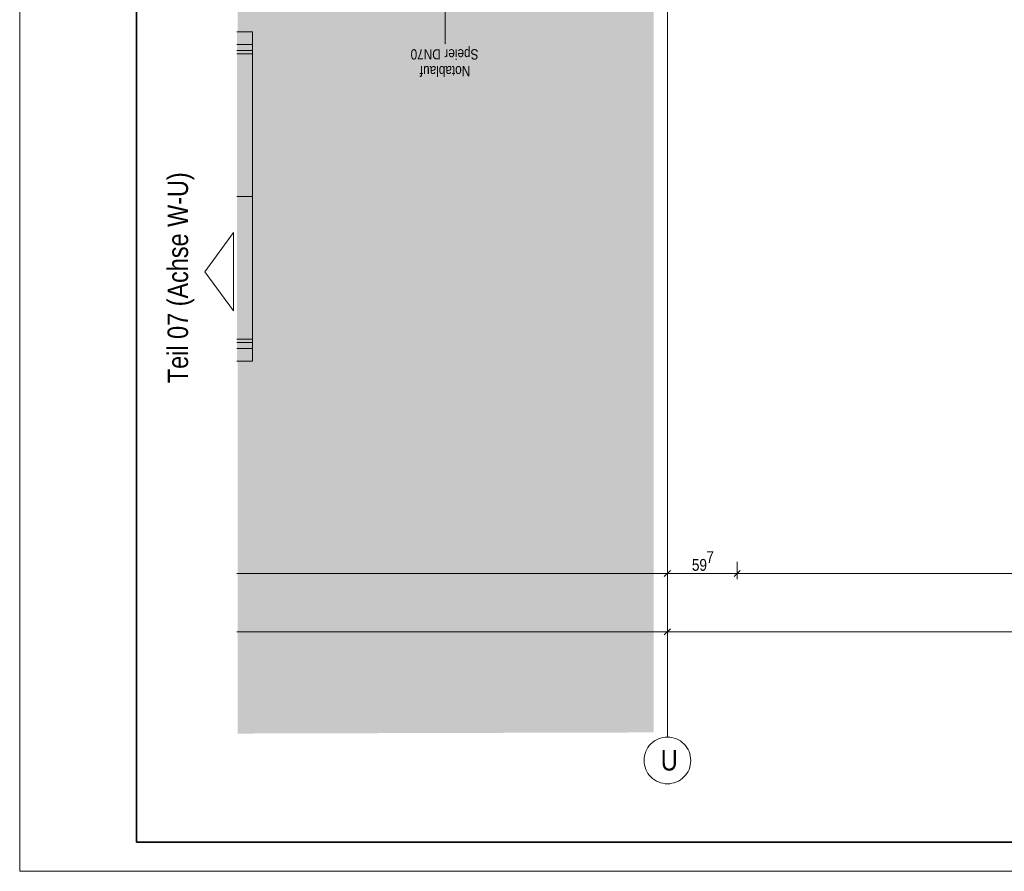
# Model space of a CAD drawing. Extents: x -720 to 300, y 62 to 1112.
# Tile 1 of 60: x -720 to -551, y 62 to 208. Entities that reach past the tile are written whole.
import ezdxf
from ezdxf.lldxf.tags import DXFTag

# ---------------------------------------------------------------- set-up
doc = ezdxf.new("R2010")
doc.units = 0
doc.layers.get('0').update_dxf_attribs({"lineweight": 13})
for name, color, linetype, lineweight, true_color in [('30 -35 Decken- 2.2 Treppen Außen', 9, 'Continuous', 9, 0x808080), ('70 -72 Beschriftung- 1 Beschriftung allgemein', 7, 'Continuous', 9, 0xff6633), ('70 -76 Bemaßung- 2 Allgemein', 9, 'Continuous', 5, 0x808080), ('iwb_Layout BA_Markierung', 7, 'Continuous', 9, 0xbadcdc), ('iwb_Layout Text', 3, 'Continuous', 18, 0x00ff00)]:
    doc.layers.add(name, color=color, linetype=linetype, lineweight=lineweight, true_color=true_color)
for name, color, linetype, lineweight in [('70 -71 Achsen- 1 Gebäudeachsen', 7, 'STRICHPUNKT2-A06DN9U3MF', 18), ('iwb_Plankopf Rahmen', 7, 'Continuous', 35), ('Keine', 7, 'Continuous', 9)]:
    doc.layers.add(name, color=color, linetype=linetype, lineweight=lineweight)
doc.styles.get("Standard").update_dxf_attribs({"font": 'ARIALN.TTF'})
tags = doc.linetypes.add('STRICHPUNKT2-A06DN9U3MF', pattern=[12.7, 6.35, -3.175, 0, -3.175]).pattern_tags.tags
tags[10:11] = [DXFTag(74, 4), DXFTag(75, 0), DXFTag(340, '0'), DXFTag(46, 0.0), DXFTag(50, 0.0), DXFTag(44, 0.0), DXFTag(45, 0.0)]
tags[8:9] = [DXFTag(74, 4), DXFTag(75, 0), DXFTag(340, '0'), DXFTag(46, 0.0), DXFTag(50, 0.0), DXFTag(44, 0.0), DXFTag(45, 0.0)]
tags[6:7] = [DXFTag(74, 4), DXFTag(75, 0), DXFTag(340, '0'), DXFTag(46, 0.0), DXFTag(50, 0.0), DXFTag(44, 0.0), DXFTag(45, 0.0)]
tags[4:5] = [DXFTag(74, 4), DXFTag(75, 0), DXFTag(340, '0'), DXFTag(46, 0.0), DXFTag(50, 0.0), DXFTag(44, 0.0), DXFTag(45, 0.0)]

# ---------------------------------------------------------------- blocks, each defined once
blk = doc.blocks.new('Polygon-A06DN9TVMF')
at = {"color": 0, "linetype": 'ByBlock', "lineweight": -2, "ltscale": 0.13}
blk.add_solid([(-611.22, 86.2), (-682.36, 86.01), (-611.05, 1083.81), (-682.36, 1083.81)], dxfattribs=at)
blk = doc.blocks.new('Referenz-A06DN9U5MF')
at = {"layer": '30 -35 Decken- 2.2 Treppen Außen', "color": 0, "linetype": 'Continuous', "ltscale": 0.13}
for p, q in [((-679.85, 206.11), (-682.49, 206.11)), ((-679.85, 206.11), (-682.49, 206.11)), ((-679.85, 203.91), (-679.85, 206.11)), ((-679.85, 203.91), (-679.85, 206.11)), ((-679.85, 203.91), (-682.49, 203.91)), ((-682.49, 203.91), (-679.85, 203.91)), ((-682.49, 203.91), (-679.85, 203.91)), ((-679.85, 203.91), (-679.85, 151.91)), ((-679.85, 202.91), (-682.49, 202.91)), ((-682.49, 202.31), (-679.85, 202.31)), ((-679.85, 202.31), (-679.85, 202.91)), ((-679.85, 177.91), (-682.49, 177.91)), ((-682.49, 153.51), (-679.85, 153.51)), ((-679.85, 153.51), (-679.85, 152.91)), ((-679.85, 152.91), (-682.49, 152.91)), ((-679.85, 151.91), (-682.49, 151.91)), ((-679.85, 151.91), (-682.49, 151.91)), ((-682.49, 151.91), (-679.85, 151.91)), ((-679.85, 149.71), (-679.85, 151.91)), ((-679.85, 151.91), (-679.85, 149.71)), ((-682.49, 149.71), (-679.85, 149.71)), ((-679.85, 149.71), (-682.49, 149.71))]:
    blk.add_line(p, q, dxfattribs=at)
at = {"layer": '30 -35 Decken- 2.2 Treppen Außen', "color": 7, "linetype": 'Continuous', "ltscale": 0.13, "true_color": 0xffffff}
for points in [[(-682.49, 203.91), (-679.85, 203.91), (-679.85, 206.11)], [(-682.49, 203.91), (-679.85, 206.11), (-682.49, 205.89)], [(-682.49, 205.89), (-679.85, 206.11), (-682.49, 206.11)], [(-682.49, 203.91), (-679.85, 203.91), (-679.85, 206.11)], [(-682.49, 203.91), (-679.85, 206.11), (-682.49, 205.89)], [(-682.49, 205.89), (-679.85, 206.11), (-682.49, 206.11)], [(-682.49, 202.31), (-679.85, 202.31), (-679.85, 202.91)], [(-682.49, 202.31), (-679.85, 202.91), (-682.49, 202.85)], [(-682.49, 202.85), (-679.85, 202.91), (-682.49, 202.91)], [(-682.49, 153.51), (-679.85, 153.51), (-679.85, 152.91)], [(-682.49, 153.51), (-679.85, 152.91), (-682.49, 152.95)], [(-682.49, 152.95), (-679.85, 152.91), (-682.49, 152.91)], [(-682.49, 149.71), (-679.85, 149.71), (-679.85, 151.91)], [(-682.49, 149.71), (-679.85, 151.91), (-682.49, 151.76)], [(-682.49, 151.76), (-679.85, 151.91), (-682.49, 151.91)], [(-682.49, 151.91), (-679.85, 151.91), (-679.85, 149.71)], [(-682.49, 151.91), (-679.85, 149.71), (-682.49, 149.87)], [(-682.49, 149.87), (-679.85, 149.71), (-682.49, 149.71)]]:
    blk.add_solid(points, dxfattribs=at)
at = {"layer": '30 -35 Decken- 2.2 Treppen Außen', "color": 7, "linetype": 'Continuous', "lineweight": 5, "ltscale": 0.13, "true_color": 0xffffff}
for points in [[(-679.85, 203.91), (-682.49, 203.91), (-682.49, 180.25)], [(-679.85, 203.91), (-682.49, 180.25), (-682.49, 151.91)], [(-679.85, 203.91), (-682.49, 151.91), (-679.85, 151.91)]]:
    blk.add_solid(points, dxfattribs=at)
at = {"layer": '70 -71 Achsen- 1 Gebäudeachsen', "color": 0, "linetype": 'STRICHPUNKT2-A06DN9U3MF', "ltscale": 0.18}
blk.add_line((-608.85, 1084.85), (-608.85, 85.41), dxfattribs=at)
at = {"layer": '70 -72 Beschriftung- 1 Beschriftung allgemein', "color": 0, "linetype": 'Continuous', "ltscale": 0.13}
blk.add_line((-646.85, 214.31), (-646.85, 204.02), dxfattribs=at)
at = {"layer": '70 -72 Beschriftung- 1 Beschriftung allgemein', "color": 0, "linetype": 'Continuous', "lineweight": 5, "ltscale": 0.13}
for p, q in [((-646.85, 204.02), (-646.87, 204.08)), ((-646.87, 204.08), (-646.83, 204.08)), ((-646.83, 204.08), (-646.85, 204.02))]:
    blk.add_line(p, q, dxfattribs=at)
at = {"layer": '70 -72 Beschriftung- 1 Beschriftung allgemein', "color": 0, "lineweight": 0}
for points in [[(-646.85, 204.08), (-646.85, 204.02), (-646.87, 204.08)], [(-646.85, 204.08), (-646.83, 204.08), (-646.85, 204.02)]]:
    blk.add_solid(points, dxfattribs=at)
at = {"layer": '70 -76 Bemaßung- 2 Allgemein', "color": 0, "linetype": 'Continuous', "ltscale": 0.13}
for p, q in [((-596.91, 115.41), (-596.91, 112.41)), ((-596.91, 115.41), (-596.91, 112.41)), ((-609.91, 113.41), (-682.49, 113.41)), ((-608.35, 113.41), (-609.91, 113.41)), ((-608.32, 113.94), (-609.38, 112.88)), ((-609.38, 112.88), (-608.32, 113.94)), ((-609.35, 113.41), (-607.79, 113.41)), ((-608.85, 111.41), (-608.85, 114.41)), ((-608.85, 111.41), (-608.85, 114.41)), ((-597.97, 113.41), (-607.79, 113.41)), ((-596.41, 113.41), (-597.97, 113.41)), ((-596.38, 113.94), (-597.44, 112.88)), ((-597.44, 112.88), (-596.38, 113.94)), ((-597.41, 113.41), (-595.85, 113.41)), ((76.46, 113.41), (-595.85, 113.41)), ((-608.85, 105.41), (-608.85, 102.41)), ((-608.85, 105.41), (-608.85, 102.41)), ((-609.91, 103.41), (-682.49, 103.41)), ((-608.35, 103.41), (-609.91, 103.41)), ((-608.32, 103.94), (-609.38, 102.88)), ((-609.38, 102.88), (-608.32, 103.94)), ((-609.35, 103.41), (-607.79, 103.41)), ((-457.91, 103.41), (-607.79, 103.41))]:
    blk.add_line(p, q, dxfattribs=at)
at = {"layer": 'Keine', "color": 0, "linetype": 'Continuous', "ltscale": 0.13}
for p, q in [((-611.94, 83.95), (-611.68, 84.24)), ((-611.68, 84.24), (-611.39, 84.5)), ((-611.39, 84.5), (-611.07, 84.74)), ((-611.07, 84.74), (-610.74, 84.94)), ((-610.74, 84.94), (-610.38, 85.11)), ((-610.38, 85.11), (-610.01, 85.24)), ((-610.01, 85.24), (-609.63, 85.34)), ((-609.63, 85.34), (-609.24, 85.39)), ((-609.24, 85.39), (-608.85, 85.41)), ((-608.85, 85.41), (-608.46, 85.39)), ((-608.46, 85.39), (-608.07, 85.34)), ((-608.07, 85.34), (-607.69, 85.24)), ((-607.69, 85.24), (-607.32, 85.11)), ((-607.32, 85.11), (-606.96, 84.94)), ((-606.96, 84.94), (-606.63, 84.74)), ((-606.63, 84.74), (-606.31, 84.5)), ((-606.31, 84.5), (-606.02, 84.24)), ((-606.02, 84.24), (-605.76, 83.95)), ((-612.77, 82.19), (-612.68, 82.57)), ((-612.68, 82.57), (-612.55, 82.94)), ((-612.55, 82.94), (-612.38, 83.3)), ((-612.38, 83.3), (-612.18, 83.63)), ((-612.18, 83.63), (-611.94, 83.95)), ((-605.76, 83.95), (-605.52, 83.63)), ((-605.52, 83.63), (-605.32, 83.3)), ((-605.32, 83.3), (-605.15, 82.94)), ((-605.15, 82.94), (-605.02, 82.57)), ((-605.02, 82.57), (-604.93, 82.19)), ((-612.85, 81.41), (-612.83, 81.8)), ((-612.83, 81.02), (-612.85, 81.41)), ((-612.83, 81.8), (-612.77, 82.19)), ((-612.77, 80.63), (-612.83, 81.02)), ((-604.93, 82.19), (-604.87, 81.8)), ((-604.87, 81.02), (-604.93, 80.63)), ((-604.87, 81.8), (-604.85, 81.41)), ((-604.85, 81.41), (-604.87, 81.02)), ((-612.68, 80.25), (-612.77, 80.63)), ((-612.55, 79.88), (-612.68, 80.25)), ((-612.38, 79.53), (-612.55, 79.88)), ((-612.18, 79.19), (-612.38, 79.53)), ((-611.94, 78.87), (-612.18, 79.19)), ((-605.52, 79.19), (-605.76, 78.87)), ((-605.32, 79.53), (-605.52, 79.19)), ((-605.15, 79.88), (-605.32, 79.53)), ((-605.02, 80.25), (-605.15, 79.88)), ((-604.93, 80.63), (-605.02, 80.25)), ((-611.68, 78.58), (-611.94, 78.87)), ((-611.39, 78.32), (-611.68, 78.58)), ((-611.07, 78.09), (-611.39, 78.32)), ((-610.74, 77.88), (-611.07, 78.09)), ((-610.38, 77.72), (-610.74, 77.88)), ((-610.01, 77.58), (-610.38, 77.72)), ((-609.63, 77.49), (-610.01, 77.58)), ((-609.24, 77.43), (-609.63, 77.49)), ((-608.07, 77.49), (-608.46, 77.43)), ((-607.69, 77.58), (-608.07, 77.49)), ((-607.32, 77.72), (-607.69, 77.58)), ((-606.96, 77.88), (-607.32, 77.72)), ((-606.63, 78.09), (-606.96, 77.88)), ((-606.31, 78.32), (-606.63, 78.09)), ((-606.02, 78.58), (-606.31, 78.32)), ((-605.76, 78.87), (-606.02, 78.58)), ((-608.85, 77.41), (-609.24, 77.43)), ((-608.46, 77.43), (-608.85, 77.41))]:
    blk.add_line(p, q, dxfattribs=at)
at = {"layer": '70 -72 Beschriftung- 1 Beschriftung allgemein', "color": 0, "linetype": 'Continuous', "ltscale": 0.13, "char_height": 1.7621, "attachment_point": 1, "rotation": 180}
for s, insert in [('{\\fArial Narrow;DN70}', (-647.62, 201.36)), ('{\\fArial Narrow;Speier}', (-641.17, 201.36)), ('{\\fArial Narrow;Notablauf}', (-642.57, 198.48))]:
    blk.add_mtext(s, dxfattribs=dict(at, insert=insert))
at = {"layer": '70 -76 Bemaßung- 2 Allgemein', "color": 0, "linetype": 'Continuous', "ltscale": 0.13, "char_height": 2.0138, "attachment_point": 1}
for s, insert in [('{\\fArial Narrow;7}', (-602.18, 117.22)), ('{\\fArial Narrow;59}', (-604.65, 115.88))]:
    blk.add_mtext(s, dxfattribs=dict(at, insert=insert))
at = {"layer": 'Keine', "color": 0, "linetype": 'Continuous', "ltscale": 0.13, "insert": (-609.98, 83.2), "char_height": 3.5241, "attachment_point": 1}
blk.add_mtext('{\\fArial Narrow;U}', dxfattribs=at)

msp = doc.modelspace()

# ---------------------------------------------------------------- linework, layer by layer
at = {"layer": 'iwb_Layout Text', "linetype": 'Continuous', "ltscale": 0.18}
for p, q in [((-687.98, 165.05), (-683.1, 171.75)), ((-683.1, 158.36), (-683.1, 171.75)), ((-683.1, 158.36), (-687.98, 165.05))]:
    msp.add_line(p, q, dxfattribs=at)
at = {"layer": 'iwb_Plankopf Rahmen', "color": 8, "lineweight": 13, "ltscale": 0.13, "true_color": 0x808080}
msp.add_lwpolyline([(300.35, 62.43), (-719.65, 62.43), (-719.65, 1112.43), (300.35, 1112.43), (300.35, 62.43)], close=True, dxfattribs=at)
at = {"layer": 'iwb_Plankopf Rahmen', "ltscale": 0.35}
msp.add_lwpolyline([(-699.65, 67.43), (-699.65, 1107.43), (295.35, 1107.43), (295.35, 67.43), (-599.65, 67.43), (-699.65, 67.43)], close=True, dxfattribs=at)

# ---------------------------------------------------------------- block references
at = {"color": 8, "lineweight": 13, "ltscale": 0.13, "true_color": 0x808080}
msp.add_blockref('Referenz-A06DN9U5MF', (0, 0), dxfattribs=at)
at = {"layer": 'iwb_Layout BA_Markierung', "ltscale": 0.13}
msp.add_blockref('Polygon-A06DN9TVMF', (0, 0), dxfattribs=at)

# ---------------------------------------------------------------- texts
at = {"layer": 'iwb_Layout Text', "ltscale": 0.18}
msp.add_text('Teil 07 (Achse W-U)', height=3.5, rotation=90, dxfattribs=at).set_placement((-690.85, 145.97))

doc.saveas('drawing.dxf')
